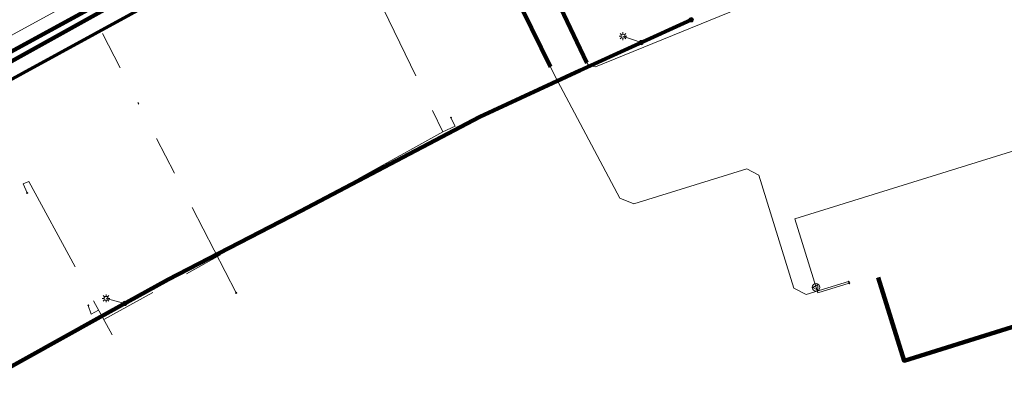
# Model space of a CAD drawing. Header units: metres. Extents: x 242122 to 243107, y 567823 to 568786.
# Tile 6 of 89: x 242284 to 242335, y 567897 to 567917. Entities that reach past the tile are written whole.
import ezdxf
from ezdxf.lldxf.tags import DXFTag

# ---------------------------------------------------------------- set-up
doc = ezdxf.new("R2010")
doc.units = ezdxf.units.M
doc.linetypes.add('RI-OVERIG-SO', pattern=[17, 5, -2, 2, -2, 0, -2, 2, -2])
for name, color, linetype, lineweight in [('B-WE-IE-MEUBILAIR_ENEXIS NETBEHEER BV-S', 7, 'Continuous', 18), ('B-WE-KL-DATA_COAXKABEL_10_ZIGGO BV-G', 90, 'KL-DATA-SO', 18), ('B-WE-KL-DATA_KABELBED_ZIGGO BV-G', 90, 'Continuous', 100), ('B-WE-KL-DATA_MANTELBUIS_REGGEFIBER OPERATOR BV-G', 90, 'Continuous', 100), ('B-WE-KL-DATA_REGGEFIBER OPERATOR BV-G', 90, 'KL-DATA-SO', 18), ('B-WE-KL-ET_LS_230 V_ENEXIS NETBEHEER BV-G', 190, 'KL-LS-SO', 18), ('B-WE-KL-ET_LS_400 V_ENEXIS NETBEHEER BV-G', 190, 'KL-LS-SO', 18), ('B-WE-KL-ET_LS_DUCT_ENEXIS NETBEHEER BV-G', 190, 'Continuous', 100), ('B-WE-KL-ET_LS_HULPSTUK_ENEXIS NETBEHEER BV-S', 190, 'Continuous', 18), ('B-WE-KL-ET_LS_KABELBED_ENEXIS NETBEHEER BV-G', 190, 'Continuous', 100), ('B-WE-KL-ET_LS_MANTELBUIS_OVERIG_50_ENEXIS NETBEHEER BV-G', 190, 'Continuous', 100), ('B-WE-KL-ET_MS_10 KV_ENEXIS NETBEHEER BV-G', 130, 'KL-MS-SO', 18), ('B-WE-KL-ET_MS_KABELBED_ENEXIS NETBEHEER BV-G', 130, 'Continuous', 100), ('B-WE-KL-GAS_HD_STAAL_100_8 BAR_ENEXIS NETBEHEER BV-G', 30, 'KL-GAS_HD-SO', 18), ('B-WE-KL-GAS_LD_HULPSTUK_ENEXIS NETBEHEER BV-S', 50, 'Continuous', 18), ('B-WE-KL-GAS_LD_OVERIG_15_0.1 BAR_ENEXIS NETBEHEER BV-G', 50, 'KL-GAS_LD-SO', 18), ('B-WE-KL-GAS_LD_POLYETHYLEEN PE_25_0.1 BAR_ENEXIS NETBEHEER BV-G', 50, 'KL-GAS_LD-SO', 18), ('B-WE-RI-VRIJVERVAL_GEMEENTE TYNAARLO-G', 210, 'RI-OVERIG-SO', 18), ('B-WE-RI-VRIJVERVAL_HULPSTUK_GEMEENTE TYNAARLO-S', 210, 'Continuous', 18)]:
    doc.layers.add(name, color=color, linetype=linetype, lineweight=lineweight)
doc.layers.add('B-WE-OG-INFO_EIS VOORZORGSMAATREGEL_ENEXIS NETBEHEER BV-GV', color=7, linetype='Continuous', lineweight=70, true_color=0xfa194b)
doc.styles.add('NLCS-ISO', font='NLCS-ISO.ttf')
doc.styles.get("Standard").update_dxf_attribs({"font": 'arial.ttf'})
tags = doc.linetypes.add('KL-DATA-SO', pattern='A,4,-1,[101,NLCS.shx,S=0.5,R=0,X=0,Y=0],-1,4,-1,["D",Standard,S=1,R=0,X=-0.25,Y=-0.5],-1.5', length=12.5).pattern_tags.tags
tags[18] = DXFTag(74, 10)
tags = doc.linetypes.add('KL-GAS_HD-SO', pattern='A,4,-1,[69,NLCS.shx,S=0.5,R=0,X=0,Y=0],-1,4,-1,["H",Standard,S=1,R=0,X=0,Y=-0.5],-2', length=13).pattern_tags.tags
tags[18] = DXFTag(74, 10)
tags = doc.linetypes.add('KL-GAS_LD-SO', pattern='A,4,-1,[69,NLCS.shx,S=0.5,R=0,X=0,Y=0],-1,4,-1,["L",Standard,S=1,R=0,X=0.25,Y=-0.5],-2', length=13).pattern_tags.tags
tags[18] = DXFTag(74, 10)
tags = doc.linetypes.add('KL-LS-SO', pattern='A,4,-1,[103,NLCS.shx,S=0.75,R=0,X=0,Y=0],-1,4,-1,["L",Standard,S=1,R=0,X=0,Y=-0.5],-2', length=13).pattern_tags.tags
tags[18] = DXFTag(74, 10)
tags = doc.linetypes.add('KL-MS-SO', pattern='A,4,-1,[103,NLCS.shx,S=0.75,R=0,X=0,Y=0],-1,4,-1,["M",Standard,S=1,R=0,X=0,Y=-0.5],-2', length=13).pattern_tags.tags
tags[18] = DXFTag(74, 10)

# ---------------------------------------------------------------- blocks, each defined once
blk = doc.blocks.new('SKL-WTB_HULP_OVERIG-SO')
at = {"color": 0, "linetype": 'ByBlock', "lineweight": 18}
for points in [[(-0.14, 0.14), (0.14, -0.14)], [(0.14, 0.14), (-0.14, -0.14)]]:
    blk.add_lwpolyline(points, dxfattribs=at)
at = {"color": 0, "linetype": 'ByBlock', "lineweight": 18, "style": 'NLCS-ISO', "flags": 1}
for tag, p in [('TYPE', (1.5, 0)), ('OMSCHRIJVING', (1.5, -3)), ('LABEL', (1.5, -1.5))]:
    blk.add_attdef(tag, p, '', height=1, dxfattribs=at)
blk = doc.blocks.new('SKL-WTB_HULP_VERLOOP-SO')
at = {"color": 0, "linetype": 'ByBlock', "lineweight": 18}
for points in [[(0.44, 0.72), (-0.88, 0)], [(0.44, -0.72), (-0.88, 0)], [(0.44, -0.72), (0.44, 0.72)]]:
    blk.add_lwpolyline(points, dxfattribs=at)
blk.add_circle((0, 0), 1, dxfattribs=at)
at = {"color": 0, "linetype": 'ByBlock', "lineweight": 18, "style": 'NLCS-ISO', "flags": 1}
for tag, p in [('TYPE', (1.5, 0)), ('OMSCHRIJVING', (1.5, -3)), ('LABEL', (1.5, -1.5))]:
    blk.add_attdef(tag, p, '', height=1, dxfattribs=at)
blk = doc.blocks.new('SKL-WTB_HULP_MOF-SO')
at = {"linetype": 'ByBlock', "lineweight": 18}
h = blk.add_hatch(color=0, dxfattribs=at)
h.dxf.hatch_style = 1
h.paths.add_polyline_path([(-0.5625, 0, 1), (0.5625, 0, 1)])
at = {"color": 0, "linetype": 'ByBlock', "lineweight": 18}
blk.add_circle((0, 0), 0.5625, dxfattribs=at)
at = {"color": 0, "linetype": 'ByBlock', "lineweight": 18, "style": 'NLCS-ISO', "flags": 1}
for tag, p in [('TYPE', (1.5, 0)), ('OMSCHRIJVING', (1.5, -3)), ('LABEL', (1.5, -1.5))]:
    blk.add_attdef(tag, p, '', height=1, dxfattribs=at)
blk = doc.blocks.new('SIE-MEUBILAIR_PAAL_LICHTMAST-SO')
for points in [[(-0.62, 0), (-1, 0)], [(-0.71, 0.71), (-0.44, 0.44)], [(0, 1), (0, 0.62)], [(0.44, 0.44), (0.71, 0.71)], [(1, 0), (0.62, 0)], [(-0.71, -0.71), (-0.44, -0.44)], [(0, -0.62), (0, -1)], [(0.44, -0.44), (0.71, -0.71)]]:
    blk.add_lwpolyline(points)
blk.add_circle((0, 0), 0.5)
blk = doc.blocks.new('SRI-HULP_OVERIG-SO')
at = {"color": 0, "linetype": 'ByBlock', "lineweight": 18}
for points in [[(-0.14, 0.14), (0.14, -0.14)], [(0.14, 0.14), (-0.14, -0.14)]]:
    blk.add_lwpolyline(points, dxfattribs=at)
at = {"color": 0, "linetype": 'ByBlock', "lineweight": 18, "style": 'NLCS-ISO', "flags": 1}
for tag, p in [('TYPE', (1.5, 0)), ('OMSCHRIJVING', (1.5, -3)), ('LABEL', (1.5, -1.5))]:
    blk.add_attdef(tag, p, '', height=1, dxfattribs=at)

msp = doc.modelspace()

# ---------------------------------------------------------------- linework, layer by layer
at = {"layer": 'B-WE-KL-DATA_COAXKABEL_10_ZIGGO BV-G'}
msp.add_lwpolyline([(242400.894, 567848.937), (242386.339, 567887.357), (242379.623, 567904.711), (242352.06, 567893.638), (242347.57, 567904.813), (242347.398, 567905.255), (242340.088, 567902.476), (242329.538, 567899.18), (242328.196, 567903.475)], dxfattribs=at)
at = {"layer": 'B-WE-KL-DATA_KABELBED_ZIGGO BV-G'}
msp.add_lwpolyline([(242340.088, 567902.476), (242329.538, 567899.18), (242328.196, 567903.475)], dxfattribs=at)
at = {"layer": 'B-WE-KL-DATA_MANTELBUIS_REGGEFIBER OPERATOR BV-G'}
msp.add_lwpolyline([(242309.79, 567921.678), (242313.177, 567914.552)], dxfattribs=at)
at = {"layer": 'B-WE-KL-DATA_REGGEFIBER OPERATOR BV-G'}
for points in [[(242335.655, 567921.782), (242332.317, 567921.628), (242329.889, 567920.973), (242313.616, 567914.334), (242313.274, 567914.402), (242313.177, 567914.552), (242309.79, 567921.678), (242308.061, 567925.177), (242305.843, 567926.107), (242304.135, 567929.519), (242301.386, 567934.49), (242301.298, 567935.172), (242307.061, 567938.178), (242310.739, 567940.092), (242315.795, 567942.783), (242312.952, 567948.599), (242305.537, 567962.178)], [(242335.655, 567921.782), (242332.317, 567921.628), (242329.889, 567920.973), (242313.616, 567914.334), (242313.274, 567914.402), (242313.177, 567914.552), (242309.79, 567921.678), (242308.061, 567925.177), (242305.843, 567926.107), (242304.135, 567929.519), (242301.386, 567934.49), (242301.298, 567935.172), (242307.061, 567938.178), (242310.739, 567940.092), (242315.795, 567942.783), (242312.952, 567948.599), (242305.537, 567962.178)], [(242335.655, 567921.782), (242332.317, 567921.628), (242329.889, 567920.973), (242313.616, 567914.334), (242313.274, 567914.402), (242313.177, 567914.552), (242309.79, 567921.678), (242308.061, 567925.177), (242305.843, 567926.107), (242304.135, 567929.519), (242301.386, 567934.49), (242301.298, 567935.172), (242307.061, 567938.178), (242310.739, 567940.092), (242315.795, 567942.783), (242312.952, 567948.599), (242305.537, 567962.178)], [(242335.655, 567921.782), (242332.317, 567921.628), (242329.889, 567920.973), (242313.616, 567914.334), (242313.274, 567914.402), (242313.177, 567914.552), (242309.79, 567921.678), (242308.061, 567925.177), (242305.843, 567926.107), (242304.135, 567929.519), (242301.386, 567934.49), (242301.298, 567935.172), (242307.061, 567938.178), (242310.739, 567940.092), (242315.795, 567942.783), (242312.952, 567948.599), (242305.537, 567962.178)], [(242335.655, 567921.782), (242332.317, 567921.628), (242329.889, 567920.973), (242313.616, 567914.334), (242313.274, 567914.402), (242313.177, 567914.552), (242309.79, 567921.678), (242308.061, 567925.177), (242305.843, 567926.107), (242304.135, 567929.519), (242301.386, 567934.49), (242301.298, 567935.172), (242307.061, 567938.178), (242310.739, 567940.092), (242315.795, 567942.783), (242312.952, 567948.599), (242305.537, 567962.178)], [(242335.655, 567921.782), (242332.317, 567921.628), (242329.889, 567920.973), (242313.616, 567914.334), (242313.274, 567914.402), (242313.177, 567914.552), (242309.79, 567921.678), (242308.061, 567925.177), (242305.843, 567926.107), (242304.135, 567929.519), (242301.386, 567934.49), (242301.298, 567935.172), (242307.061, 567938.178), (242310.739, 567940.092), (242315.795, 567942.783), (242312.952, 567948.599), (242305.537, 567962.178)], [(242335.655, 567921.782), (242332.317, 567921.628), (242329.889, 567920.973), (242313.616, 567914.334), (242313.274, 567914.402), (242313.177, 567914.552), (242309.79, 567921.678), (242308.061, 567925.177), (242305.843, 567926.107), (242304.135, 567929.519), (242301.386, 567934.49), (242301.298, 567935.172), (242307.061, 567938.178), (242310.739, 567940.092), (242315.795, 567942.783), (242312.952, 567948.599), (242305.537, 567962.178)], [(242335.655, 567921.782), (242332.317, 567921.628), (242329.889, 567920.973), (242313.616, 567914.334), (242313.274, 567914.402), (242313.177, 567914.552), (242309.79, 567921.678), (242308.061, 567925.177), (242305.843, 567926.107), (242304.135, 567929.519), (242301.386, 567934.49), (242301.298, 567935.172), (242307.061, 567938.178), (242310.739, 567940.092), (242315.795, 567942.783), (242312.952, 567948.599), (242305.537, 567962.178)], [(242335.655, 567921.782), (242332.317, 567921.628), (242329.889, 567920.973), (242313.616, 567914.334), (242313.274, 567914.402), (242313.177, 567914.552), (242309.79, 567921.678), (242308.061, 567925.177), (242305.843, 567926.107), (242304.135, 567929.519), (242301.386, 567934.49), (242301.298, 567935.172), (242307.061, 567938.178), (242310.739, 567940.092), (242315.795, 567942.783), (242312.952, 567948.599), (242305.537, 567962.178)], [(242335.655, 567921.782), (242332.317, 567921.628), (242329.889, 567920.973), (242313.616, 567914.334), (242313.274, 567914.402), (242313.177, 567914.552), (242309.79, 567921.678), (242308.061, 567925.177), (242305.843, 567926.107), (242304.135, 567929.519), (242301.386, 567934.49), (242300.853, 567934.915), (242295.538, 567932.301), (242289.99, 567944.343)], [(242335.655, 567921.782), (242332.317, 567921.628), (242329.889, 567920.973), (242313.616, 567914.334), (242313.274, 567914.402), (242313.177, 567914.552), (242309.79, 567921.678), (242308.061, 567925.177), (242305.843, 567926.107), (242304.135, 567929.519), (242301.386, 567934.49), (242300.853, 567934.915), (242295.538, 567932.301), (242283.706, 567925.891), (242278.179, 567935.81), (242276.699, 567938.007), (242275.462, 567939.84)], [(242335.655, 567921.782), (242332.317, 567921.628), (242329.889, 567920.973), (242313.616, 567914.334), (242313.274, 567914.402), (242313.177, 567914.552), (242309.79, 567921.678), (242308.061, 567925.177), (242305.843, 567926.107), (242304.135, 567929.519), (242301.386, 567934.49), (242300.853, 567934.915), (242295.538, 567932.301), (242283.706, 567925.891), (242261.995, 567913.922), (242234.935, 567898.886), (242224.154, 567893.184)], [(242224.154, 567893.184), (242234.935, 567898.886), (242261.995, 567913.922), (242283.706, 567925.891), (242295.538, 567932.302), (242300.853, 567934.915), (242301.386, 567934.49), (242304.135, 567929.519), (242305.843, 567926.107), (242308.061, 567925.177), (242309.79, 567921.678), (242313.177, 567914.552), (242313.274, 567914.402), (242313.616, 567914.334), (242329.889, 567920.973), (242332.317, 567921.628), (242335.655, 567921.782)], [(242224.154, 567893.184), (242234.935, 567898.886), (242261.995, 567913.922), (242283.706, 567925.891), (242295.538, 567932.302), (242300.853, 567934.915), (242301.386, 567934.49), (242304.135, 567929.519), (242305.843, 567926.107), (242308.061, 567925.177), (242309.79, 567921.678), (242313.177, 567914.552), (242313.274, 567914.402), (242313.616, 567914.334), (242329.889, 567920.973), (242332.317, 567921.628), (242335.655, 567921.782)], [(242335.655, 567921.782), (242332.317, 567921.628), (242329.889, 567920.973), (242313.616, 567914.334), (242313.274, 567914.402), (242313.177, 567914.552), (242309.79, 567921.678), (242308.061, 567925.177), (242305.843, 567926.107), (242304.135, 567929.519), (242301.386, 567934.49), (242300.853, 567934.915), (242295.538, 567932.301), (242283.706, 567925.891), (242261.995, 567913.922), (242234.935, 567898.886), (242233.056, 567903.222)], [(242335.655, 567921.782), (242332.317, 567921.628), (242329.889, 567920.973), (242313.616, 567914.334), (242313.274, 567914.402), (242313.177, 567914.552), (242309.79, 567921.678), (242308.061, 567925.177), (242305.843, 567926.107), (242304.135, 567929.519), (242301.386, 567934.49), (242300.853, 567934.915), (242295.538, 567932.301), (242283.706, 567925.891), (242261.995, 567913.922), (242259.899, 567917.622), (242254.796, 567924.933), (242252.873, 567927.654)]]:
    msp.add_lwpolyline(points, dxfattribs=at)
at = {"layer": 'B-WE-KL-ET_LS_230 V_ENEXIS NETBEHEER BV-G'}
for points in [[(242315.983, 567915.592), (242315.04, 567915.924)], [(242289.348, 567902.14), (242288.383, 567902.4)]]:
    msp.add_lwpolyline(points, dxfattribs=at)
at = {"layer": 'B-WE-KL-ET_LS_400 V_ENEXIS NETBEHEER BV-G'}
for points in [[(242228.404, 567885.362), (242239.501, 567890.308), (242242.415, 567891.841), (242245.323, 567893.404), (242248.216, 567894.995), (242251.092, 567896.614), (242310.192, 567929.472), (242319.555, 567933.517), (242320.063, 567934.167), (242309.955, 567954.842), (242339.16, 567969.257), (242340.234, 567968.019), (242342.62, 567968.931), (242342.795, 567969.086), (242342.884, 567969.33), (242342.839, 567969.586), (242342.672, 567969.785), (242342.428, 567969.874), (242341.787, 567970.057)], [(242305.237, 567926.717), (242311.296, 567914.346), (242311.532, 567913.882), (242314.883, 567907.561), (242315.595, 567907.268), (242321.421, 567909.079), (242322.047, 567908.75), (242323.857, 567902.926), (242324.483, 567902.595), (242326.673, 567903.267)], [(242190.54, 567855.994), (242190.559, 567856.014), (242191.471, 567856.792), (242193.846, 567857.912), (242199.847, 567860.064), (242208.602, 567863.154), (242226.874, 567869.666), (242236.815, 567873.561), (242246.528, 567878.481), (242264.543, 567888.356), (242287.949, 567901.365), (242291.589, 567903.381), (242298.416, 567906.89), (242307.661, 567911.767), (242312.818, 567914.144), (242318.559, 567916.77)]]:
    msp.add_lwpolyline(points, dxfattribs=at)
at = {"layer": 'B-WE-KL-ET_LS_DUCT_ENEXIS NETBEHEER BV-G'}
msp.add_lwpolyline([(242312.818, 567914.144), (242307.661, 567911.767)], dxfattribs=at)
at = {"layer": 'B-WE-KL-ET_LS_KABELBED_ENEXIS NETBEHEER BV-G'}
for points in [[(242122.038, 567853.984), (242138.134, 567857.879), (242182.637, 567869.114), (242194.264, 567872.637), (242205.775, 567876.522), (242217.159, 567880.765), (242228.404, 567885.362), (242239.501, 567890.308), (242242.415, 567891.841), (242245.323, 567893.404), (242248.216, 567894.995), (242251.092, 567896.614), (242310.192, 567929.472), (242319.555, 567933.517), (242320.063, 567934.167), (242309.955, 567954.842)], [(242312.818, 567914.144), (242318.559, 567916.77)], [(242307.661, 567911.767), (242312.818, 567914.144)], [(242190.54, 567855.994), (242190.559, 567856.014), (242191.471, 567856.792), (242193.846, 567857.912), (242199.847, 567860.064), (242208.602, 567863.154), (242226.874, 567869.666), (242236.815, 567873.561), (242246.528, 567878.481), (242264.543, 567888.356), (242287.949, 567901.365), (242291.589, 567903.381), (242298.416, 567906.89), (242307.661, 567911.767)]]:
    msp.add_lwpolyline(points, dxfattribs=at)
at = {"layer": 'B-WE-KL-ET_LS_MANTELBUIS_OVERIG_50_ENEXIS NETBEHEER BV-G'}
for points in [[(242308.381, 567920.298), (242311.296, 567914.346)], [(242312.818, 567914.144), (242307.661, 567911.767)]]:
    msp.add_lwpolyline(points, dxfattribs=at)
at = {"layer": 'B-WE-KL-ET_MS_10 KV_ENEXIS NETBEHEER BV-G'}
for points in [[(242329.846, 567949.295), (242310.717, 567941.451), (242308.844, 567940.575), (242312.357, 567930.617), (242306.797, 567927.856), (242277.94, 567912.103), (242255.19, 567899.036), (242239.378, 567890.521), (242229.255, 567885.056)], [(242343.402, 567923.801), (242342.749, 567925.513), (242342.402, 567925.764), (242341.646, 567925.739), (242340.701, 567925.251), (242338.621, 567924.84), (242338.183, 567924.87), (242334.123, 567935.797), (242333.488, 567936.586), (242332.318, 567937.682), (242331.705, 567938.079), (242331.586, 567938.187), (242331.45, 567938.273), (242331.301, 567938.334), (242331.144, 567938.368), (242330.983, 567938.374), (242330.824, 567938.352), (242330.671, 567938.303), (242312.357, 567930.617), (242306.797, 567927.856), (242277.94, 567912.103), (242255.19, 567899.036), (242239.378, 567890.521), (242229.255, 567885.056)]]:
    msp.add_lwpolyline(points, dxfattribs=at)
at = {"layer": 'B-WE-KL-ET_MS_KABELBED_ENEXIS NETBEHEER BV-G'}
msp.add_lwpolyline([(242312.357, 567930.617), (242306.797, 567927.856), (242277.94, 567912.103), (242255.19, 567899.036), (242239.378, 567890.521), (242229.255, 567885.056), (242221.943, 567882.087), (242214.228, 567879.456), (242187.258, 567869.743)], dxfattribs=at)
at = {"layer": 'B-WE-KL-GAS_HD_STAAL_100_8 BAR_ENEXIS NETBEHEER BV-G'}
msp.add_lwpolyline([(242438.693, 567995.247), (242432.345, 567996.439), (242429.025, 567997.143), (242425.737, 567997.979), (242422.485, 567998.945), (242419.274, 568000.041), (242416.109, 568001.264), (242401.722, 568007.59), (242384.953, 567961.933), (242344.095, 567969.776), (242332.392, 567964.185), (242326.283, 567960.985), (242319.788, 567944.402), (242322.95, 567936.618), (242306.468, 567928.527), (242305.089, 567927.814), (242303.719, 567927.086), (242302.357, 567926.341), (242301.003, 567925.582), (242299.659, 567924.806), (242244.704, 567894.773), (242225.477, 567884.852)], dxfattribs=at)
at = {"layer": 'B-WE-KL-GAS_LD_OVERIG_15_0.1 BAR_ENEXIS NETBEHEER BV-G'}
msp.add_lwpolyline([(242324.998, 567902.966), (242325.087, 567902.681), (242326.71, 567903.186)], dxfattribs=at)
at = {"layer": 'B-WE-KL-GAS_LD_POLYETHYLEEN PE_25_0.1 BAR_ENEXIS NETBEHEER BV-G'}
msp.add_lwpolyline([(242342.592, 567912.53), (242337.559, 567910.748), (242323.898, 567906.5), (242324.998, 567902.966)], dxfattribs=at)
at = {"layer": 'B-WE-OG-INFO_EIS VOORZORGSMAATREGEL_ENEXIS NETBEHEER BV-GV'}
msp.add_lwpolyline([(242327.873, 567959.56), (242321.941, 567944.416), (242324.803, 567937.371), (242324.874, 567937.165), (242324.927, 567936.918), (242324.949, 567936.667), (242324.94, 567936.414), (242324.898, 567936.165), (242324.825, 567935.922), (242324.722, 567935.691), (242324.591, 567935.475), (242324.434, 567935.277), (242324.252, 567935.1), (242324.051, 567934.949), (242323.831, 567934.823), (242307.366, 567926.74), (242306.022, 567926.045), (242303.327, 567924.592), (242300.618, 567923.051), (242245.663, 567893.018), (242226.394, 567883.075)], dxfattribs=at)
at = {"layer": 'B-WE-RI-VRIJVERVAL_GEMEENTE TYNAARLO-G'}
for points in [[(242284.984, 567922.28), (242295.094, 567902.687)], [(242304.028, 567918.596), (242303.756, 567919.097), (242302.181, 567918.388), (242305.751, 567910.986), (242288.268, 567901.307)], [(242306.167, 567911.718), (242306.381, 567911.275), (242305.751, 567910.986)], [(242284.317, 567907.837), (242284.112, 567908.308), (242284.4, 567908.426), (242289.445, 567899.14)], [(242287.467, 567902.035), (242287.61, 567901.585), (242288.002, 567901.796)]]:
    msp.add_lwpolyline(points, dxfattribs=at)

# ---------------------------------------------------------------- block references
at = {"layer": 'B-WE-IE-MEUBILAIR_ENEXIS NETBEHEER BV-S', "xscale": 0.2, "yscale": 0.2, "zscale": 0.2}
for p in [(242315.04, 567915.924), (242288.383, 567902.4)]:
    msp.add_blockref('SIE-MEUBILAIR_PAAL_LICHTMAST-SO', p, dxfattribs=at)
at = {"layer": 'B-WE-KL-ET_LS_HULPSTUK_ENEXIS NETBEHEER BV-S', "xscale": 0.2, "yscale": 0.2, "zscale": 0.2}
for name, p in [('SKL-WTB_HULP_MOF-SO', (242318.559, 567916.77)), ('SKL-WTB_HULP_MOF-SO', (242315.983, 567915.592)), ('SKL-WTB_HULP_OVERIG-SO', (242326.673, 567903.267)), ('SKL-WTB_HULP_MOF-SO', (242289.348, 567902.14))]:
    msp.add_blockref(name, p, dxfattribs=at)
at = {"layer": 'B-WE-KL-GAS_LD_HULPSTUK_ENEXIS NETBEHEER BV-S', "xscale": 0.2, "yscale": 0.2, "zscale": 0.2}
for name, p in [('SKL-WTB_HULP_VERLOOP-SO', (242324.998, 567902.966)), ('SKL-WTB_HULP_OVERIG-SO', (242326.71, 567903.186))]:
    msp.add_blockref(name, p, dxfattribs=at)
at = {"layer": 'B-WE-RI-VRIJVERVAL_HULPSTUK_GEMEENTE TYNAARLO-S', "xscale": 0.2, "yscale": 0.2, "zscale": 0.2}
for p in [(242306.167, 567911.718), (242284.317, 567907.837), (242295.094, 567902.687), (242287.467, 567902.035)]:
    msp.add_blockref('SRI-HULP_OVERIG-SO', p, dxfattribs=at)

doc.saveas('drawing.dxf')
